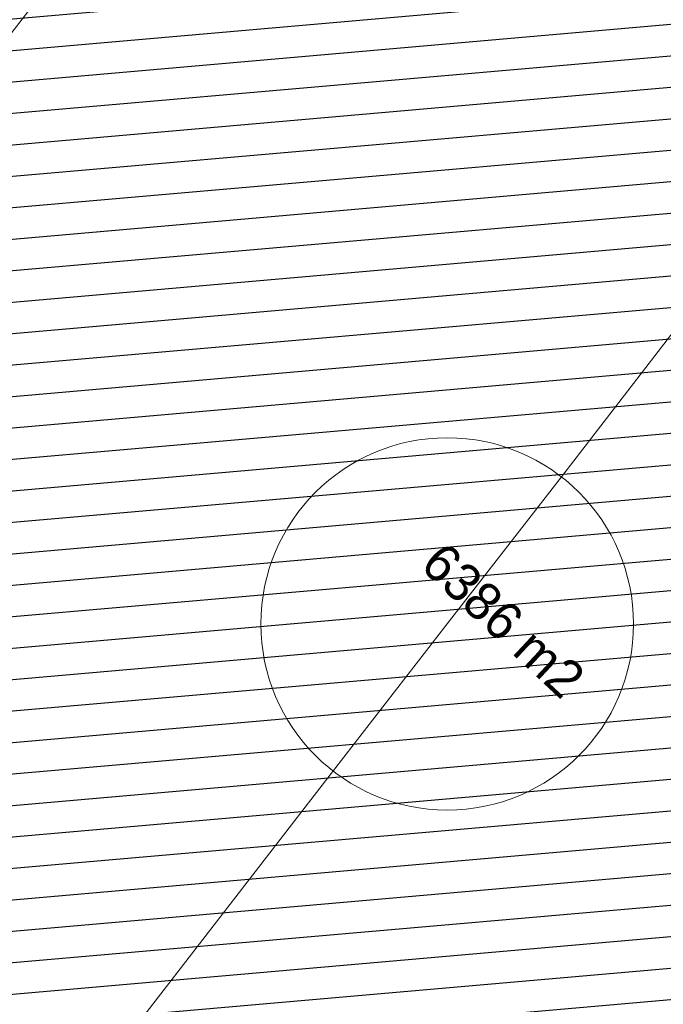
# Model space of a CAD drawing. Header units: metres. Extents: x 102852 to 106916, y 385458 to 392749.
# Tile 6 of 68: x 104446 to 104476, y 385990 to 386037. Entities that reach past the tile are written whole.
import ezdxf

# ---------------------------------------------------------------- set-up
doc = ezdxf.new("R2010")
doc.units = ezdxf.units.M
doc.layers.add('0-GRAS SPORTVELDEN', color=3, linetype='Continuous', lineweight=30)
doc.layers.add('B-WE-VW-MARKERING_LANGS_STREEP_DOORGETROKKEN-G', color=7, linetype='Continuous', lineweight=13)
doc.styles.add('ISO 1 1000 T2 5 0', font='font_iso.shx', dxfattribs={"height": 2.5})

msp = doc.modelspace()

# ---------------------------------------------------------------- hatches: boundary and pattern name
at = {"layer": '0-GRAS SPORTVELDEN'}
h = msp.add_hatch(dxfattribs=at)
h.set_pattern_fill('HATCH', color=256, scale=0.1, style=0, pattern_type=2)
h.set_pattern_definition([(5, (104490.5786, 386018.3083), (-0.130734, 1.494292), [])])
h.paths.add_polyline_path([(104412.937, 386021.175), (104407.322, 386013.856), (104407.526, 386012.731), (104446.438, 385982.704), (104485.33, 385952.667), (104486.397, 385952.856), (104493.115, 385961.588), (104499.883, 385970.308), (104503.166, 385974.582), (104507.701, 385980.481), (104510.924, 385984.74), (104517.603, 385993.488), (104518.77, 385994.974), (104524.431, 386002.346), (104524.253, 386003.434), (104485.507, 386033.295), (104446.403, 386063.431), (104445.344, 386063.325), (104439.672, 386055.993), (104438.512, 386054.493), (104431.836, 386045.788), (104428.573, 386041.523), (104424.006, 386035.637), (104420.744, 386031.353), (104414.065, 386022.602)])

# ---------------------------------------------------------------- linework, layer by layer
at = {"layer": 'B-WE-VW-MARKERING_LANGS_STREEP_DOORGETROKKEN-G'}
for p, q in [((104485.507, 386033.295), (104471.441, 386015.001)), ((104460.522, 386000.943), (104446.438, 385982.704))]:
    msp.add_line(p, q, dxfattribs=at)
at = {"layer": 'B-WE-VW-MARKERING_LANGS_STREEP_DOORGETROKKEN-G', "flags": 128}
for points in [[(104414.065, 386022.602), (104427.029, 386012.628), (104434.865, 386022.786), (104444.27, 386035.148), (104451.488, 386044.502), (104438.512, 386054.493)], [(104471.441, 386015.001), (104465.966, 386007.963), (104460.522, 386000.943)]]:
    msp.add_lwpolyline(points, dxfattribs=at)
at = {"layer": 'B-WE-VW-MARKERING_LANGS_STREEP_DOORGETROKKEN-G'}
msp.add_circle((104465.966, 386007.963), 8.911, dxfattribs=at)

# ---------------------------------------------------------------- texts
at = {"insert": (104465.843, 386011.992), "char_height": 1.8, "width": 34.45304, "attachment_point": 1, "rotation": 316.9964, "style": 'ISO 1 1000 T2 5 0'}
msp.add_mtext('6386 m2', dxfattribs=at)

doc.saveas('drawing.dxf')
